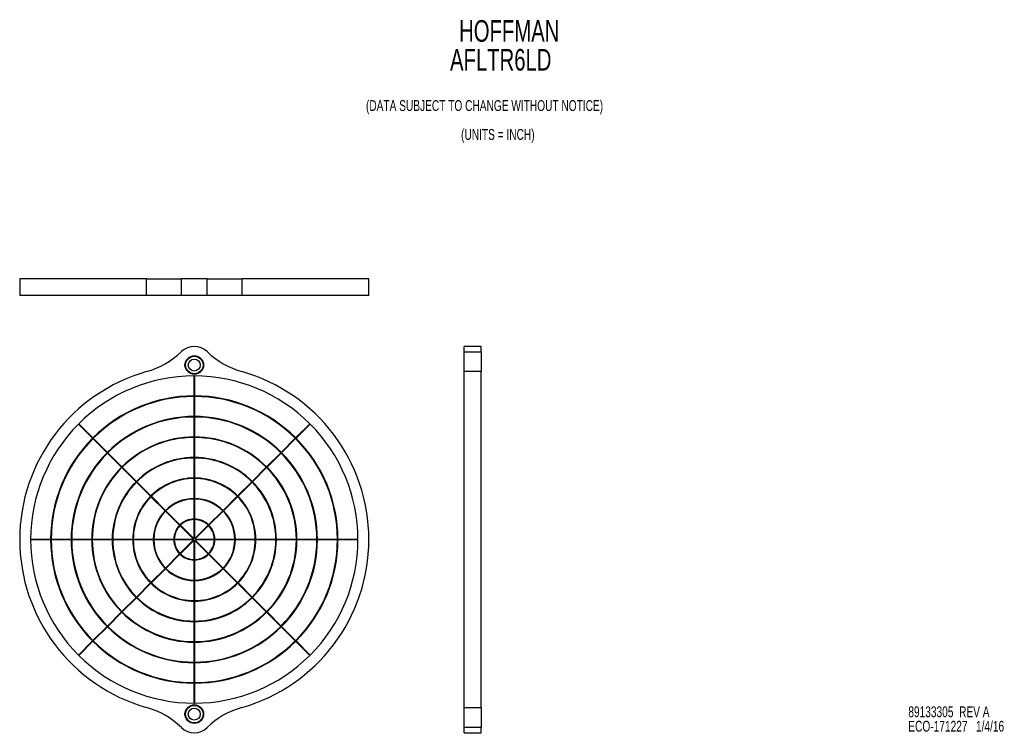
# Model space of a CAD drawing. Extents: x 1.5 to 19.5, y 0.6 to 13.6.
import ezdxf

# ---------------------------------------------------------------- set-up
doc = ezdxf.new("R2010")
doc.units = 0
doc.layers.add('COVER', color=6, linetype='CONTINUOUS')
doc.layers.add('TEXT', color=7, linetype='CONTINUOUS')
doc.styles.add('SLDTEXTSTYLE0', font='TXT', dxfattribs={"width": 0.7})

# ---------------------------------------------------------------- blocks, each defined once
blk = doc.blocks.new('SW_NOTE_0')
at = {"layer": 'TEXT', "color": 0, "linetype": 'CONTINUOUS', "style": 'SLDTEXTSTYLE0', "width": 0.7}
for s, p in [('HOFFMAN', (3.703, 0.114)), ('AFLTR6LD', (3.537, -0.413))]:
    blk.add_text(s, height=0.3958, dxfattribs=at).set_placement(p)
blk = doc.blocks.new('SW_NOTE_1')
at = {"layer": 'TEXT', "color": 0, "linetype": 'CONTINUOUS', "style": 'SLDTEXTSTYLE0', "width": 0.7}
for s, p in [('(DATA SUBJECT TO CHANGE WITHOUT NOTICE)', (0.499, 0.057)), ('(UNITS = INCH)', (2.237, -0.471))]:
    blk.add_text(s, height=0.19792, dxfattribs=at).set_placement(p)
blk = doc.blocks.new('SW_NOTE_2')
at = {"layer": 'TEXT', "color": 0, "linetype": 'CONTINUOUS', "style": 'SLDTEXTSTYLE0', "width": 0.7}
for s, p in [('89133305  REV A', (0, 0.057)), ('ECO-171227   1/4/16', (0, -0.207))]:
    blk.add_text(s, height=0.19792, dxfattribs=at).set_placement(p)

msp = doc.modelspace()

# ---------------------------------------------------------------- linework, layer by layer
at = {"layer": 'COVER', "linetype": 'CONTINUOUS'}
for p, q in [((1.498, 8.9), (1.498, 8.59)), ((3.817, 8.9), (1.498, 8.9)), ((3.817, 8.59), (3.817, 8.9)), ((3.817, 8.9), (4.451, 8.9)), ((4.451, 8.9), (4.451, 8.59)), ((4.924, 8.9), (4.451, 8.9)), ((4.924, 8.59), (4.924, 8.9)), ((4.924, 8.9), (5.558, 8.9)), ((5.558, 8.9), (5.558, 8.59)), ((7.878, 8.9), (5.558, 8.9)), ((7.878, 8.59), (7.878, 8.9)), ((3.817, 8.59), (1.498, 8.59)), ((4.451, 8.59), (3.817, 8.59)), ((4.924, 8.59), (4.451, 8.59)), ((5.558, 8.59), (4.924, 8.59)), ((7.878, 8.59), (5.558, 8.59)), ((9.929, 7.662), (9.619, 7.662)), ((9.619, 7.566), (9.619, 7.662)), ((9.619, 7.566), (9.929, 7.566)), ((9.619, 7.201), (9.619, 7.566)), ((9.929, 7.566), (9.929, 7.662)), ((9.929, 7.566), (9.929, 7.201)), ((9.619, 1.063), (9.619, 7.201)), ((9.929, 7.201), (9.619, 7.201)), ((9.929, 1.063), (9.929, 7.201)), ((4.683, 6.757), (4.683, 7.122)), ((4.693, 7.122), (4.693, 6.757)), ((4.683, 6.382), (4.683, 6.747)), ((4.693, 6.747), (4.693, 6.382)), ((4.683, 6.007), (4.683, 6.372)), ((4.693, 6.372), (4.693, 6.007)), ((2.828, 5.984), (2.57, 6.242)), ((2.577, 6.249), (2.835, 5.991)), ((6.54, 5.991), (6.798, 6.249)), ((6.805, 6.242), (6.547, 5.984)), ((3.093, 5.719), (2.835, 5.977)), ((2.842, 5.984), (3.1, 5.726)), ((4.683, 5.632), (4.683, 5.997)), ((4.693, 5.997), (4.693, 5.632)), ((6.275, 5.726), (6.533, 5.984)), ((6.54, 5.977), (6.282, 5.719)), ((3.358, 5.454), (3.1, 5.712)), ((3.107, 5.719), (3.365, 5.461)), ((4.683, 5.257), (4.683, 5.622)), ((4.693, 5.622), (4.693, 5.257)), ((6.01, 5.461), (6.268, 5.719)), ((6.275, 5.712), (6.017, 5.454)), ((3.623, 5.189), (3.365, 5.447)), ((3.372, 5.454), (3.63, 5.196)), ((5.745, 5.196), (6.003, 5.454)), ((6.01, 5.447), (5.752, 5.189)), ((4.683, 4.882), (4.683, 5.247)), ((4.693, 5.247), (4.693, 4.882)), ((3.889, 4.924), (3.63, 5.182)), ((3.638, 5.189), (3.896, 4.931)), ((5.48, 4.931), (5.738, 5.189)), ((5.745, 5.182), (5.487, 4.924)), ((4.154, 4.658), (3.896, 4.916)), ((3.903, 4.924), (4.161, 4.665)), ((4.683, 4.507), (4.683, 4.872)), ((4.693, 4.872), (4.693, 4.507)), ((5.214, 4.665), (5.472, 4.924)), ((5.48, 4.916), (5.221, 4.658)), ((4.419, 4.393), (4.161, 4.651)), ((4.168, 4.658), (4.426, 4.4)), ((4.949, 4.4), (5.207, 4.658)), ((5.214, 4.651), (4.956, 4.393)), ((4.676, 4.137), (4.426, 4.386)), ((4.433, 4.393), (4.683, 4.144)), ((4.683, 4.144), (4.683, 4.497)), ((4.693, 4.497), (4.693, 4.144)), ((4.693, 4.144), (4.942, 4.393)), ((4.949, 4.386), (4.7, 4.137)), ((1.698, 4.137), (2.063, 4.137)), ((2.063, 4.127), (1.698, 4.127)), ((2.073, 4.137), (2.438, 4.137)), ((2.438, 4.127), (2.073, 4.127)), ((2.448, 4.137), (2.813, 4.137)), ((2.813, 4.127), (2.448, 4.127)), ((2.823, 4.137), (3.188, 4.137)), ((3.188, 4.127), (2.823, 4.127)), ((3.198, 4.137), (3.563, 4.137)), ((3.563, 4.127), (3.198, 4.127)), ((3.573, 4.137), (3.938, 4.137)), ((3.938, 4.127), (3.573, 4.127)), ((3.948, 4.137), (4.313, 4.137)), ((4.313, 4.127), (3.948, 4.127)), ((4.323, 4.137), (4.676, 4.137)), ((4.676, 4.127), (4.323, 4.127)), ((4.426, 3.877), (4.676, 4.127)), ((4.683, 4.12), (4.433, 3.87)), ((4.683, 3.767), (4.683, 4.12)), ((4.942, 3.87), (4.693, 4.12)), ((4.693, 4.12), (4.693, 3.767)), ((4.7, 4.137), (5.053, 4.137)), ((5.053, 4.127), (4.7, 4.127)), ((4.7, 4.127), (4.949, 3.877)), ((5.063, 4.137), (5.428, 4.137)), ((5.428, 4.127), (5.063, 4.127)), ((5.438, 4.137), (5.803, 4.137)), ((5.803, 4.127), (5.438, 4.127)), ((5.813, 4.137), (6.178, 4.137)), ((6.178, 4.127), (5.813, 4.127)), ((6.188, 4.137), (6.553, 4.137)), ((6.553, 4.127), (6.188, 4.127)), ((6.563, 4.137), (6.928, 4.137)), ((6.928, 4.127), (6.563, 4.127)), ((6.938, 4.137), (7.303, 4.137)), ((7.303, 4.127), (6.938, 4.127)), ((7.313, 4.137), (7.678, 4.137)), ((7.678, 4.127), (7.313, 4.127)), ((4.161, 3.612), (4.419, 3.87)), ((4.426, 3.863), (4.168, 3.605)), ((5.207, 3.605), (4.949, 3.863)), ((4.956, 3.87), (5.214, 3.612)), ((3.896, 3.347), (4.154, 3.605)), ((4.683, 3.392), (4.683, 3.757)), ((4.693, 3.757), (4.693, 3.392)), ((5.221, 3.605), (5.48, 3.347)), ((4.161, 3.598), (3.903, 3.34)), ((5.472, 3.34), (5.214, 3.598)), ((3.63, 3.082), (3.889, 3.34)), ((3.896, 3.333), (3.638, 3.074)), ((4.683, 3.017), (4.683, 3.382)), ((4.693, 3.382), (4.693, 3.017)), ((5.738, 3.074), (5.48, 3.333)), ((5.487, 3.34), (5.745, 3.082)), ((3.365, 2.816), (3.623, 3.074)), ((3.63, 3.067), (3.372, 2.809)), ((6.003, 2.809), (5.745, 3.067)), ((5.752, 3.074), (6.01, 2.816)), ((4.683, 2.642), (4.683, 3.007)), ((4.693, 3.007), (4.693, 2.642)), ((3.1, 2.551), (3.358, 2.809)), ((3.365, 2.802), (3.107, 2.544)), ((6.268, 2.544), (6.01, 2.802)), ((6.017, 2.809), (6.275, 2.551)), ((2.835, 2.286), (3.093, 2.544)), ((3.1, 2.537), (2.842, 2.279)), ((4.683, 2.267), (4.683, 2.632)), ((4.693, 2.632), (4.693, 2.267)), ((6.533, 2.279), (6.275, 2.537)), ((6.282, 2.544), (6.54, 2.286)), ((2.57, 2.021), (2.828, 2.279)), ((2.835, 2.272), (2.577, 2.014)), ((4.683, 1.892), (4.683, 2.257)), ((4.693, 2.257), (4.693, 1.892)), ((6.798, 2.014), (6.54, 2.272)), ((6.547, 2.279), (6.805, 2.021)), ((4.683, 1.517), (4.683, 1.882)), ((4.693, 1.882), (4.693, 1.517)), ((4.683, 1.142), (4.683, 1.507)), ((4.693, 1.507), (4.693, 1.142)), ((9.619, 1.063), (9.929, 1.063)), ((9.619, 0.697), (9.619, 1.063)), ((9.929, 1.063), (9.929, 0.697)), ((9.929, 0.697), (9.619, 0.697)), ((9.619, 0.602), (9.619, 0.697)), ((9.619, 0.602), (9.929, 0.602)), ((9.929, 0.602), (9.929, 0.697))]:
    msp.add_line(p, q, dxfattribs=at)
for centre, radius in [((4.688, 7.322), 0.17), ((4.688, 7.322), 0.16), ((4.688, 7.322), 0.11), ((4.688, 0.942), 0.17), ((4.688, 0.942), 0.16), ((4.688, 0.942), 0.11)]:
    msp.add_circle(centre, radius, dxfattribs=at)
for centre, radius, start, end in [((3.408, 8.644), 1.5, 285.8357, 314.0707), ((4.688, 7.322), 0.34, 45.9293, 134.0707), ((5.967, 8.644), 1.5, 225.9293, 254.1643), ((4.688, 4.132), 3.19, 105.8357, 254.1643), ((4.688, 4.132), 3.19, 285.8357, 74.1643), ((4.688, 4.132), 2.99, 90.0958, 134.9042), ((4.688, 4.132), 2.99, 45.0958, 89.9042), ((4.688, 4.132), 2.625, 90.1091, 134.8909), ((4.688, 4.132), 2.615, 90.1096, 134.8904), ((4.688, 4.132), 2.625, 45.1091, 89.8909), ((4.688, 4.132), 2.615, 45.1096, 89.8904), ((4.688, 4.132), 2.25, 90.1273, 134.8727), ((4.688, 4.132), 2.24, 90.1279, 134.8721), ((4.688, 4.132), 2.25, 45.1273, 89.8727), ((4.688, 4.132), 2.24, 45.1279, 89.8721), ((4.688, 4.132), 2.99, 135.0958, 179.9042), ((4.688, 4.132), 2.99, 0.0958, 44.9042), ((4.688, 4.132), 2.625, 135.1091, 179.8909), ((4.688, 4.132), 2.615, 135.1096, 179.8904), ((4.688, 4.132), 1.875, 90.1528, 134.8472), ((4.688, 4.132), 1.865, 90.1536, 134.8464), ((4.688, 4.132), 1.875, 45.1528, 89.8472), ((4.688, 4.132), 1.865, 45.1536, 89.8464), ((4.688, 4.132), 2.615, 0.1096, 44.8904), ((4.688, 4.132), 2.625, 0.1091, 44.8909), ((4.688, 4.132), 2.25, 135.1273, 179.8727), ((4.688, 4.132), 2.24, 135.1279, 179.8721), ((4.688, 4.132), 1.5, 90.191, 134.809), ((4.688, 4.132), 1.49, 90.1923, 134.8077), ((4.688, 4.132), 1.5, 45.191, 89.809), ((4.688, 4.132), 1.49, 45.1923, 89.8077), ((4.688, 4.132), 2.24, 0.1279, 44.8721), ((4.688, 4.132), 2.25, 0.1273, 44.8727), ((4.688, 4.132), 1.875, 135.1528, 179.8472), ((4.688, 4.132), 1.865, 135.1536, 179.8464), ((4.688, 4.132), 1.865, 0.1536, 44.8464), ((4.688, 4.132), 1.875, 0.1528, 44.8472), ((4.688, 4.132), 1.125, 90.2546, 134.7454), ((4.688, 4.132), 1.115, 90.2569, 134.7431), ((4.688, 4.132), 1.125, 45.2546, 89.7454), ((4.688, 4.132), 1.115, 45.2569, 89.7431), ((4.688, 4.132), 1.5, 135.191, 179.809), ((4.688, 4.132), 1.49, 135.1923, 179.8077), ((4.688, 4.132), 1.49, 0.1923, 44.8077), ((4.688, 4.132), 1.5, 0.191, 44.809), ((4.688, 4.132), 1.125, 135.2546, 179.7454), ((4.688, 4.132), 1.115, 135.2569, 179.7431), ((4.688, 4.132), 0.75, 90.382, 134.618), ((4.688, 4.132), 0.74, 90.3871, 134.6129), ((4.688, 4.132), 0.75, 45.382, 89.618), ((4.688, 4.132), 0.74, 45.3871, 89.6129), ((4.688, 4.132), 1.115, 0.2569, 44.7431), ((4.688, 4.132), 1.125, 0.2546, 44.7454), ((4.688, 4.132), 0.75, 135.382, 179.618), ((4.688, 4.132), 0.74, 135.3871, 179.6129), ((4.688, 4.132), 0.375, 90.764, 134.236), ((4.688, 4.132), 0.375, 45.764, 89.236), ((4.688, 4.132), 0.74, 0.3871, 44.6129), ((4.688, 4.132), 0.75, 0.382, 44.618), ((4.688, 4.132), 0.375, 135.764, 179.236), ((4.688, 4.132), 0.365, 135.7849, 179.2151), ((4.688, 4.132), 0.365, 90.7849, 134.2151), ((4.688, 4.132), 0.365, 45.7849, 89.2151), ((4.688, 4.132), 0.365, 0.7849, 44.2151), ((4.688, 4.132), 0.375, 0.764, 44.236), ((4.688, 4.132), 2.99, 180.0958, 224.9042), ((4.688, 4.132), 2.625, 180.1091, 224.8909), ((4.688, 4.132), 2.615, 180.1096, 224.8904), ((4.688, 4.132), 2.25, 180.1273, 224.8727), ((4.688, 4.132), 2.24, 180.1279, 224.8721), ((4.688, 4.132), 1.875, 180.1528, 224.8472), ((4.688, 4.132), 1.865, 180.1536, 224.8464), ((4.688, 4.132), 1.5, 180.191, 224.809), ((4.688, 4.132), 1.49, 180.1923, 224.8077), ((4.688, 4.132), 1.125, 180.2546, 224.7454), ((4.688, 4.132), 1.115, 180.2569, 224.7431), ((4.688, 4.132), 0.75, 180.382, 224.618), ((4.688, 4.132), 0.74, 180.3871, 224.6129), ((4.688, 4.132), 0.375, 180.764, 224.236), ((4.688, 4.132), 0.365, 180.7849, 224.2151), ((4.688, 4.132), 0.365, 315.7849, 359.2151), ((4.688, 4.132), 0.375, 315.764, 359.236), ((4.688, 4.132), 0.74, 315.3871, 359.6129), ((4.688, 4.132), 0.75, 315.382, 359.618), ((4.688, 4.132), 1.115, 315.2569, 359.7431), ((4.688, 4.132), 1.125, 315.2546, 359.7454), ((4.688, 4.132), 1.49, 315.1923, 359.8077), ((4.688, 4.132), 1.5, 315.191, 359.809), ((4.688, 4.132), 1.865, 315.1536, 359.8464), ((4.688, 4.132), 1.875, 315.1528, 359.8472), ((4.688, 4.132), 2.24, 315.1279, 359.8721), ((4.688, 4.132), 2.25, 315.1273, 359.8727), ((4.688, 4.132), 2.615, 315.1096, 359.8904), ((4.688, 4.132), 2.625, 315.1091, 359.8909), ((4.688, 4.132), 2.99, 315.0958, 359.9042), ((4.688, 4.132), 0.375, 225.764, 269.236), ((4.688, 4.132), 0.365, 225.7849, 269.2151), ((4.688, 4.132), 0.365, 270.7849, 314.2151), ((4.688, 4.132), 0.375, 270.764, 314.236), ((4.688, 4.132), 0.74, 225.3871, 269.6129), ((4.688, 4.132), 0.74, 270.3871, 314.6129), ((4.688, 4.132), 0.75, 225.382, 269.618), ((4.688, 4.132), 0.75, 270.382, 314.618), ((4.688, 4.132), 1.125, 225.2546, 269.7454), ((4.688, 4.132), 1.115, 225.2569, 269.7431), ((4.688, 4.132), 1.115, 270.2569, 314.7431), ((4.688, 4.132), 1.125, 270.2546, 314.7454), ((4.688, 4.132), 1.5, 225.191, 269.809), ((4.688, 4.132), 1.49, 225.1923, 269.8077), ((4.688, 4.132), 1.49, 270.1923, 314.8077), ((4.688, 4.132), 1.5, 270.191, 314.809), ((4.688, 4.132), 1.875, 225.1528, 269.8472), ((4.688, 4.132), 1.865, 225.1536, 269.8464), ((4.688, 4.132), 1.865, 270.1536, 314.8464), ((4.688, 4.132), 1.875, 270.1528, 314.8472), ((4.688, 4.132), 2.25, 225.1273, 269.8727), ((4.688, 4.132), 2.24, 225.1279, 269.8721), ((4.688, 4.132), 2.24, 270.1279, 314.8721), ((4.688, 4.132), 2.25, 270.1273, 314.8727), ((4.688, 4.132), 2.625, 225.1091, 269.8909), ((4.688, 4.132), 2.615, 225.1096, 269.8904), ((4.688, 4.132), 2.615, 270.1096, 314.8904), ((4.688, 4.132), 2.625, 270.1091, 314.8909), ((4.688, 4.132), 2.99, 225.0958, 269.9042), ((4.688, 4.132), 2.99, 270.0958, 314.9042), ((3.408, -0.38), 1.5, 45.9293, 74.1643), ((5.967, -0.38), 1.5, 105.8357, 134.0707), ((4.688, 0.942), 0.34, 225.9293, 314.0707)]:
    msp.add_arc(centre, radius, start, end, dxfattribs=at)

# ---------------------------------------------------------------- block references
at = {"layer": 'TEXT'}
for name, p in [('SW_NOTE_0', (5.824, 13.116)), ('SW_NOTE_1', (7.326, 11.908)), ('SW_NOTE_2', (17.735, 0.828))]:
    msp.add_blockref(name, p, dxfattribs=at)

doc.saveas('drawing.dxf')
